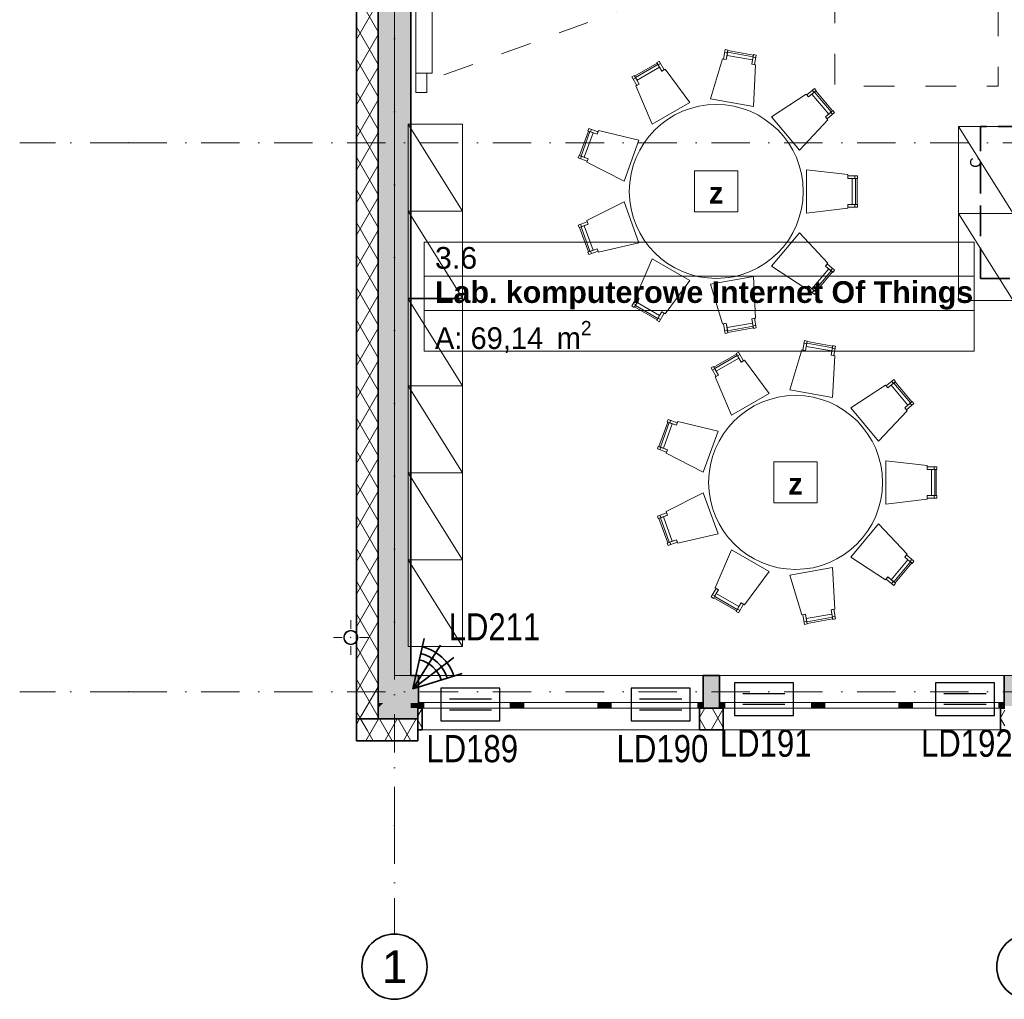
# Model space of a CAD drawing. Header units: millimetres. Extents: x -148444 to 51443, y -4810 to 453290.
# Tile 247 of 256: x 6290 to 15348, y 142898 to 151908. Entities that reach past the tile are written whole.
import ezdxf

# ---------------------------------------------------------------- set-up
doc = ezdxf.new("R2010")
doc.units = ezdxf.units.MM
for name, pattern in [('1', [8, 4, -4]), ('DASHDOTX2', [2, 1, -0.5, 0, -0.5]), ('Krawędzie ukryte', [3.912222, 2.822222, -1.09]), ('Kropki i Kreski', [6.702778, 3.527778, -1.763889, 0, -1.411111]), ('Przerywana', [5.644444, 2.822222, -2.822222])]:
    doc.linetypes.add(name, pattern=pattern)
for name, color, linetype, lineweight in [('!!!SSWiN', 3, 'Continuous', 35), ('!!!SSWiN-opis', 6, 'DASHDOTX2', 18), ('\xa0♦El- odgrom', 30, '1', 35)]:
    doc.layers.add(name, color=color, linetype=linetype, lineweight=lineweight)
for name, color, linetype in [('- A - ocieplenie', 8, 'Continuous'), ('- strefy pomieszczeń', 8, 'Continuous'), ('2D - Ogólne', 8, 'Continuous'), ('2D - Rysunki i Obrazki', 8, 'Continuous'), ('ADT KD', 3, 'Continuous'), ('Instalacje - Went_Klim', 8, 'Continuous'), ('Instalacje - Wod_Kan', 8, 'Continuous'), ('Konstrukcja - Siatka mod', 8, 'Continuous'), ('Konstrukcja - Stropy', 8, 'Continuous'), ('Konstrukcja - Słupy', 8, 'Continuous'), ('Konstrukcja - Ściany zewnętrzne', 8, 'Continuous'), ('Okna Archicada', 8, 'Continuous'), ('Wnętrze - Umeblowanie', 8, 'Continuous')]:
    doc.layers.add(name, color=color, linetype=linetype)
doc.styles.add('GENERATED_STYLE_1', font='ARIALN.TTF')
doc.styles.get("Standard").update_dxf_attribs({"font": 'arial.ttf'})
doc.styles.add('STYL_AUTOMATYCZNY_1', font='arial.ttf')
doc.styles.add('STYL_AUTOMATYCZNY_11', font='txt')
doc.styles.add('STYL_AUTOMATYCZNY_2', font='arial.ttf')
doc.styles.add('STYL_AUTOMATYCZNY_6', font='txt')
doc.styles.add('STYL_AUTOMATYCZNY_8', font='txt')
pattern_1 = [(60, (-220940.59, 434684.62), (-129.90381, 75), []), (120, (-220940.59, 434684.62), (129.90381, 75), [])]

# ---------------------------------------------------------------- blocks, each defined once
blk = doc.blocks.new('Czujka_PIR+AM')
for q in [(82.3, 47.5), (93.6, 16.5), (82.3, -47.5), (93.6, -16.5)]:
    blk.add_line((0, 0), q)
for radius in [79, 54.6, 66.3]:
    blk.add_arc((0, 0), radius, 330, 30)
blk.add_attdef('ADRES', (135.7, -10.4), '', height=22.5)
blk = doc.blocks.new('sswin')
at = {"layer": 'ADT KD', "color": 3}
for p, q in [((542.7, 300.5), (0, 300.5)), ((0, 300.5), (0, 0)), ((542.7, 0), (542.7, 300.5)), ((465, 200.4), (77.7, 200.4)), ((465, 100.2), (77.7, 100.2)), ((0, 0), (542.7, 0))]:
    blk.add_line(p, q, dxfattribs=at)

msp = doc.modelspace()

# ---------------------------------------------------------------- hatches: boundary and pattern name
at = {"layer": '- A - ocieplenie', "linetype": 'Continuous', "lineweight": 15}
h = msp.add_hatch(dxfattribs=at)
h.set_pattern_fill('Izolacja_miękka_0005', color=8, style=0, pattern_type=2)
h.set_pattern_definition(pattern_1)
h.paths.add_polyline_path([(9388, 158656.9), (9388, 145476.9), (9588, 145476.9), (9588, 158656.9)])
at = {"layer": '- A - ocieplenie', "linetype": 'Continuous', "lineweight": 13}
h = msp.add_hatch(dxfattribs=at)
h.set_pattern_fill('Izolacja_miękka_0005', color=8, style=0, pattern_type=2)
h.set_pattern_definition(pattern_1)
h.paths.add_polyline_path([(9953, 145376.9), (9993, 145376.9), (9993, 145576.9), (9953, 145576.9)])
h = msp.add_hatch(dxfattribs=at)
h.set_pattern_fill('Izolacja_miękka_0005', color=8, style=0, pattern_type=2)
h.set_pattern_definition(pattern_1)
h.paths.add_polyline_path([(12543, 145576.9), (12543, 145376.9), (12763, 145376.9), (12763, 145576.9)])
h = msp.add_hatch(dxfattribs=at)
h.set_pattern_fill('Izolacja_miękka_0005', color=8, style=0, pattern_type=2)
h.set_pattern_definition(pattern_1)
h.paths.add_polyline_path([(15313, 145576.9), (15313, 145376.9), (15353, 145376.9), (15353, 145576.9)])
h = msp.add_hatch(dxfattribs=at)
h.set_pattern_fill('Izolacja_miękka_0005', color=8, style=0, pattern_type=2)
h.set_pattern_definition(pattern_1)
h.paths.add_polyline_path([(9588, 145476.9), (9388, 145476.9), (9388, 145276.9)])
h = msp.add_hatch(dxfattribs=at)
h.set_pattern_fill('Izolacja_miękka_0005', color=8, style=0, pattern_type=2)
h.set_pattern_definition(pattern_1)
h.paths.add_polyline_path([(9388, 145276.9), (9953, 145276.9), (9953, 145476.9), (9588, 145476.9)])
at = {"layer": 'Instalacje - Wod_Kan', "linetype": 'Continuous', "lineweight": 13}
h = msp.add_hatch(color=8, dxfattribs=at)
h.paths.add_polyline_path([(9336.4, 146291, 0.414214), (9271.4, 146226, 0.414214), (9336.4, 146161, 0.414214), (9401.4, 146226, 0.414214)])
h.paths.add_polyline_path([(9336.4, 146286, -1), (9336.4, 146166, -1)], flags=0)
at = {"layer": 'Konstrukcja - Słupy', "linetype": 'Continuous', "lineweight": 13}
for points in [[(9588, 145576.9), (9888, 145576.9), (9888, 145624.9), (9636, 145624.9)], [(9588, 145624.9), (9588, 145576.9), (9636, 145624.9)], [(9588, 145576.9), (9588, 145474.9), (9953, 145474.9), (9953, 145576.9), (9888, 145576.9)], [(9888, 145576.9), (9953, 145576.9), (9953, 145624.9), (9888, 145624.9)]]:
    msp.add_hatch(color=8, dxfattribs=at).paths.add_polyline_path(points)
at = {"layer": 'Konstrukcja - Ściany zewnętrzne', "linetype": 'Continuous', "lineweight": 13}
for points in [[(9588, 158356.9), (9588, 145876.9), (9888, 145876.9), (9888, 158356.9)], [(9588, 145876.9), (9588, 145624.9), (9636, 145624.9), (9888, 145876.9)], [(9636, 145624.9), (9888, 145624.9), (9888, 145876.9)], [(9888, 145624.9), (9953, 145624.9), (9953, 145576.9), (9958, 145576.9), (9958, 145876.9), (9888, 145876.9)], [(12578, 145876.9), (12578, 145576.9), (12728, 145576.9), (12728, 145876.9)], [(15728, 145876.9), (15348, 145876.9), (15348, 145576.9), (15353, 145576.9), (15353, 145594.9), (15728, 145594.9)]]:
    msp.add_hatch(color=8, dxfattribs=at).paths.add_polyline_path(points)
at = {"layer": 'Okna Archicada', "linetype": 'Continuous', "lineweight": 13}
for points in [[(9958, 145576.9), (10008, 145576.9), (10008, 145626.9), (9958, 145626.9)], [(10853, 145626.9), (10803, 145626.9), (10803, 145576.9), (10853, 145576.9)], [(10853, 145576.9), (10928, 145576.9), (10928, 145626.9), (10853, 145626.9)], [(11683, 145626.9), (11608, 145626.9), (11608, 145576.9), (11683, 145576.9)], [(11683, 145576.9), (11733, 145576.9), (11733, 145626.9), (11683, 145626.9)], [(12578, 145626.9), (12528, 145626.9), (12528, 145576.9), (12578, 145576.9)], [(12728, 145576.9), (12778, 145576.9), (12778, 145626.9), (12728, 145626.9)], [(13623, 145626.9), (13573, 145626.9), (13573, 145576.9), (13623, 145576.9)], [(13623, 145576.9), (13698, 145576.9), (13698, 145626.9), (13623, 145626.9)], [(14453, 145626.9), (14378, 145626.9), (14378, 145576.9), (14453, 145576.9)], [(14453, 145576.9), (14503, 145576.9), (14503, 145626.9), (14453, 145626.9)], [(15348, 145626.9), (15298, 145626.9), (15298, 145576.9), (15348, 145576.9)]]:
    msp.add_hatch(color=8, dxfattribs=at).paths.add_polyline_path(points)

# ---------------------------------------------------------------- linework, layer by layer
at = {"layer": '- A - ocieplenie', "color": 8, "linetype": 'Continuous', "lineweight": 35, "ltscale": 100}
for p, q in [((9993, 145576.9), (9993, 145526.9)), ((12543, 145576.9), (12543, 145526.9)), ((12763, 145576.9), (12763, 145526.9)), ((15313, 145576.9), (15313, 145526.9)), ((9388, 145476.9), (9588, 145476.9)), ((9388, 145476.9), (9588, 145476.9)), ((9993, 145526.9), (9993, 145376.9)), ((12543, 145526.9), (12543, 145376.9)), ((12763, 145526.9), (12763, 145376.9)), ((15313, 145526.9), (15313, 145376.9))]:
    msp.add_line(p, q, dxfattribs=at)
at = {"layer": '- A - ocieplenie', "color": 8, "linetype": 'Continuous', "lineweight": 35, "ltscale": 100, "flags": 128}
for points in [[(9388, 158656.9), (9388, 145476.9)], [(9588, 145476.9), (9588, 158656.9)], [(9993, 145576.9), (9953, 145576.9)], [(9953, 145576.9), (9953, 145376.9)], [(12763, 145576.9), (12543, 145576.9)], [(15353, 145576.9), (15313, 145576.9)], [(9388, 145276.9), (9388, 145476.9)], [(9953, 145476.9), (9588, 145476.9)], [(9953, 145476.9), (9953, 145276.9)], [(9953, 145376.9), (9993, 145376.9)], [(12543, 145376.9), (12763, 145376.9)], [(15313, 145376.9), (15353, 145376.9)], [(9388, 145276.9), (9953, 145276.9)]]:
    msp.add_lwpolyline(points, dxfattribs=at)
at = {"layer": '- strefy pomieszczeń', "color": 8, "linetype": 'Continuous', "lineweight": 13, "ltscale": 100}
for p, q in [((10010.5, 149863.2), (15071.7, 149863.2)), ((10010.5, 149548.9), (10010.5, 149863.2)), ((15071.7, 149863.2), (15071.7, 149548.9)), ((15071.7, 149548.9), (10010.5, 149548.9)), ((10010.5, 149548.9), (15071.7, 149548.9)), ((10010.5, 149234.6), (10010.5, 149548.9)), ((15071.7, 149548.9), (15071.7, 149234.6)), ((15071.7, 149234.6), (10010.5, 149234.6)), ((10010.5, 149234.6), (15071.7, 149234.6)), ((10010.5, 148858.2), (10010.5, 149234.6)), ((15071.7, 149234.6), (15071.7, 148858.2)), ((15071.7, 148858.2), (10010.5, 148858.2))]:
    msp.add_line(p, q, dxfattribs=at)
at = {"layer": '2D - Ogólne', "color": 8, "linetype": 'Przerywana', "lineweight": 13, "ltscale": 100, "flags": 128}
msp.add_lwpolyline([(13790.4, 152797.8), (15290.4, 152797.8), (15290.4, 151297.8), (13790.4, 151297.8)], close=True, dxfattribs=at)
at = {"layer": '2D - Rysunki i Obrazki', "color": 8, "linetype": 'Continuous', "lineweight": 13, "ltscale": 100}
for p, q in [((12898.2, 150516.7), (12498.2, 150516.7)), ((12498.2, 150516.7), (12498.2, 150140.3)), ((12898.2, 150140.3), (12898.2, 150516.7)), ((12498.2, 150140.3), (12898.2, 150140.3)), ((13627.5, 147840.1), (13227.5, 147840.1)), ((13227.5, 147840.1), (13227.5, 147463.7)), ((13627.5, 147463.7), (13627.5, 147840.1)), ((13227.5, 147463.7), (13627.5, 147463.7))]:
    msp.add_line(p, q, dxfattribs=at)
at = {"layer": 'Instalacje - Went_Klim', "color": 8, "linetype": 'Krawędzie ukryte', "lineweight": 35, "ltscale": 100, "flags": 128}
msp.add_lwpolyline([(15128, 149526.9), (15128, 150926.9), (15428, 150926.9), (15428, 149526.9)], close=True, dxfattribs=at)
at = {"layer": 'Instalacje - Wod_Kan', "color": 8, "linetype": 'Continuous', "lineweight": 0, "ltscale": 100}
for p, q in [((9336.4, 146306), (9336.4, 146386)), ((9256.4, 146226), (9176.4, 146226)), ((9416.4, 146226), (9496.4, 146226)), ((9336.4, 146146), (9336.4, 146066))]:
    msp.add_line(p, q, dxfattribs=at)
at = {"layer": 'Instalacje - Wod_Kan', "color": 8, "linetype": 'Continuous', "lineweight": 20, "ltscale": 100, "flags": 128}
for points in [[(9336.4, 146291, 0.414214), (9271.4, 146226, 0.414214), (9336.4, 146161, 0.414214), (9401.4, 146226, 0.414214)], [(9336.4, 146286, -1), (9336.4, 146166, -1)]]:
    msp.add_lwpolyline(points, format="xyb", close=True, dxfattribs=at)
at = {"layer": 'Instalacje - Wod_Kan', "color": 8, "linetype": 'Continuous', "lineweight": 0, "ltscale": 100}
msp.add_point((9336.4, 146226), dxfattribs=at)
at = {"layer": 'Konstrukcja - Siatka mod', "color": 8, "linetype": 'Kropki i Kreski', "lineweight": 13, "ltscale": 100}
for p, q in [((9738, 144498), (9738, 161462.8)), ((7290.5, 150776.9), (6290.5, 150776.9)), ((7290.5, 150776.9), (36735, 150776.9)), ((7290.5, 145726.9), (6290.5, 145726.9)), ((7290.5, 145726.9), (36735, 145726.9)), ((9738, 144498), (9738, 143498))]:
    msp.add_line(p, q, dxfattribs=at)
at = {"layer": 'Konstrukcja - Siatka mod', "color": 8, "linetype": 'Continuous', "lineweight": 35, "ltscale": 100}
for centre in [(9738, 143198), (15578, 143198)]:
    msp.add_circle(centre, 300, dxfattribs=at)
at = {"layer": 'Konstrukcja - Siatka mod', "color": 8, "linetype": 'Kropki i Kreski', "lineweight": 13, "ltscale": 100}
for p in [(7290.5, 150776.9), (7290.5, 150776.9), (7290.5, 145726.9), (7290.5, 145726.9), (9738, 144498), (9738, 144498)]:
    msp.add_point(p, dxfattribs=at)
at = {"layer": 'Konstrukcja - Stropy', "color": 8, "linetype": 'Continuous', "lineweight": 13, "ltscale": 100, "flags": 128}
msp.add_lwpolyline([(21408, 150926.9), (24708, 150926.9), (24708, 145876.9), (36778, 145876.9), (36778, 158356.9), (9738, 158356.9), (9738, 145876.9), (21408, 145876.9)], close=True, dxfattribs=at)
at = {"layer": 'Konstrukcja - Słupy', "color": 8, "linetype": 'Continuous', "lineweight": 13, "ltscale": 100, "flags": 128}
for points in [[(9588, 145624.9), (9588, 145576.9)], [(9588, 145576.9), (9588, 145474.9), (9953, 145474.9), (9953, 145576.9)]]:
    msp.add_lwpolyline(points, dxfattribs=at)
at = {"layer": 'Konstrukcja - Ściany zewnętrzne', "color": 8, "linetype": 'Continuous', "lineweight": 35, "ltscale": 100}
for p, q in [((9958, 145626.9), (9958, 145876.9)), ((12578, 145626.9), (12578, 145876.9)), ((12728, 145626.9), (12728, 145876.9)), ((15348, 145626.9), (15348, 145876.9)), ((9958, 145576.9), (9958, 145626.9)), ((12578, 145576.9), (12578, 145626.9)), ((12728, 145576.9), (12728, 145626.9)), ((15348, 145576.9), (15348, 145626.9))]:
    msp.add_line(p, q, dxfattribs=at)
at = {"layer": 'Konstrukcja - Ściany zewnętrzne', "color": 8, "linetype": 'Continuous', "lineweight": 35, "ltscale": 100, "flags": 128}
for points in [[(9588, 158656.9), (9588, 145624.9)], [(9888, 145876.9), (9888, 158356.9)], [(9958, 145876.9), (9888, 145876.9)], [(12728, 145876.9), (12578, 145876.9)], [(9953, 145576.9), (9958, 145576.9)], [(12578, 145576.9), (12728, 145576.9)]]:
    msp.add_lwpolyline(points, dxfattribs=at)
at = {"layer": 'Okna Archicada', "color": 8, "linetype": 'Continuous', "lineweight": 13, "ltscale": 100}
for p, q in [((12578, 145876.9), (9958, 145876.9)), ((15348, 145876.9), (12728, 145876.9)), ((10008, 145626.9), (9958, 145626.9)), ((12578, 145576.9), (9958, 145576.9)), ((9958, 145576.9), (10008, 145576.9)), ((9993, 145576.9), (12543, 145576.9)), ((10008, 145576.9), (10008, 145626.9)), ((10803, 145626.9), (10008, 145626.9)), ((10008, 145576.9), (10803, 145576.9)), ((10853, 145626.9), (10803, 145626.9)), ((10803, 145626.9), (10803, 145576.9)), ((10803, 145576.9), (10853, 145576.9)), ((10928, 145626.9), (10853, 145626.9)), ((10853, 145576.9), (10928, 145576.9)), ((10928, 145576.9), (10928, 145626.9)), ((11608, 145626.9), (10928, 145626.9)), ((10928, 145576.9), (11608, 145576.9)), ((11683, 145626.9), (11608, 145626.9)), ((11608, 145626.9), (11608, 145576.9)), ((11608, 145576.9), (11683, 145576.9)), ((11733, 145626.9), (11683, 145626.9)), ((11683, 145576.9), (11733, 145576.9)), ((11733, 145576.9), (11733, 145626.9)), ((12528, 145626.9), (11733, 145626.9)), ((11733, 145576.9), (12528, 145576.9)), ((12578, 145626.9), (12528, 145626.9)), ((12528, 145626.9), (12528, 145576.9)), ((12528, 145576.9), (12578, 145576.9)), ((12778, 145626.9), (12728, 145626.9)), ((15348, 145576.9), (12728, 145576.9)), ((12728, 145576.9), (12778, 145576.9)), ((12763, 145576.9), (15313, 145576.9)), ((12778, 145576.9), (12778, 145626.9)), ((13573, 145626.9), (12778, 145626.9)), ((12778, 145576.9), (13573, 145576.9)), ((13623, 145626.9), (13573, 145626.9)), ((13573, 145626.9), (13573, 145576.9)), ((13573, 145576.9), (13623, 145576.9)), ((13698, 145626.9), (13623, 145626.9)), ((13623, 145576.9), (13698, 145576.9)), ((13698, 145576.9), (13698, 145626.9)), ((14378, 145626.9), (13698, 145626.9)), ((13698, 145576.9), (14378, 145576.9)), ((14453, 145626.9), (14378, 145626.9)), ((14378, 145626.9), (14378, 145576.9)), ((14378, 145576.9), (14453, 145576.9)), ((14503, 145626.9), (14453, 145626.9)), ((14453, 145576.9), (14503, 145576.9)), ((14503, 145576.9), (14503, 145626.9)), ((15298, 145626.9), (14503, 145626.9)), ((14503, 145576.9), (15298, 145576.9)), ((15348, 145626.9), (15298, 145626.9)), ((15298, 145626.9), (15298, 145576.9)), ((15298, 145576.9), (15348, 145576.9)), ((9993, 145376.9), (12543, 145376.9)), ((12763, 145376.9), (15313, 145376.9))]:
    msp.add_line(p, q, dxfattribs=at)
at = {"layer": 'Okna Archicada', "color": 8, "linetype": 'Continuous', "lineweight": 35, "ltscale": 100}
for p, q in [((9958, 145626.9), (9958, 145876.9)), ((12578, 145626.9), (12578, 145876.9)), ((12728, 145626.9), (12728, 145876.9)), ((15348, 145626.9), (15348, 145876.9)), ((9958, 145576.9), (9958, 145626.9)), ((9958, 145576.9), (9958, 145626.9)), ((9993, 145576.9), (9993, 145526.9)), ((12543, 145576.9), (12543, 145526.9)), ((12578, 145576.9), (12578, 145626.9)), ((12578, 145576.9), (12578, 145626.9)), ((12728, 145576.9), (12728, 145626.9)), ((12728, 145576.9), (12728, 145626.9)), ((12763, 145576.9), (12763, 145526.9)), ((15313, 145576.9), (15313, 145526.9)), ((15348, 145576.9), (15348, 145626.9)), ((15348, 145576.9), (15348, 145626.9)), ((9993, 145526.9), (9993, 145376.9)), ((12543, 145526.9), (12543, 145376.9)), ((12763, 145526.9), (12763, 145376.9)), ((15313, 145526.9), (15313, 145376.9))]:
    msp.add_line(p, q, dxfattribs=at)
at = {"layer": 'Wnętrze - Umeblowanie', "color": 8, "linetype": 'Przerywana', "lineweight": 13, "ltscale": 100}
msp.add_line((10192.3, 151400.6), (12939.8, 152400.6), dxfattribs=at)
at = {"layer": 'Wnętrze - Umeblowanie', "color": 8, "linetype": 'Continuous', "lineweight": 13, "ltscale": 100}
for p, q in [((12777.1, 151609.2), (12801.7, 151604.9)), ((12802.6, 151609.8), (13038.3, 151568.3)), ((13062.1, 151559), (13037.4, 151563.3)), ((11954.5, 151377.2), (12161.8, 151496.8)), ((12186, 151505), (12164.3, 151492.5)), ((11935.4, 151360.3), (11957, 151372.8)), ((13581.9, 151258.9), (13597.9, 151239.7)), ((13601.8, 151242.9), (13755.6, 151059.6)), ((13767.9, 151037.2), (13751.8, 151056.4)), ((9862.7, 150948.3), (10362.7, 150148.3)), ((11549.5, 150900.5), (11541, 150877)), ((14928, 150926.9), (15428, 150126.9)), ((11454.4, 150653.8), (11536.3, 150878.7)), ((11450.6, 150628.6), (11459.1, 150652.1)), ((13973.2, 150473.2), (13973.2, 150448.2)), ((13978.2, 150448.2), (13978.2, 150208.8)), ((13973.2, 150183.8), (13973.2, 150208.8)), ((10362.7, 150148.3), (9862.7, 150148.3)), ((9862.7, 150148.3), (10362.7, 149348.3)), ((15428, 150126.9), (14928, 150126.9)), ((14928, 150126.9), (15428, 149326.9)), ((11450.6, 150028.4), (11459.1, 150004.9)), ((11536.3, 149778.2), (11454.4, 150003.2)), ((11549.5, 149756.4), (11541, 149779.9)), ((13755.6, 149597.4), (13601.8, 149414)), ((13767.9, 149619.8), (13751.8, 149600.6)), ((13581.9, 149398.1), (13597.9, 149417.2)), ((9862.7, 149341.6), (10362.7, 148541.6)), ((11935.4, 149296.7), (11957, 149284.2)), ((12161.8, 149160.1), (11954.5, 149279.8)), ((12186, 149152), (12164.3, 149164.5)), ((13038.3, 149088.7), (12802.6, 149047.2)), ((13062.1, 149098), (13037.4, 149093.6)), ((12777.1, 149047.7), (12801.7, 149052.1)), ((13506.4, 148932.6), (13531.1, 148928.3)), ((13531.9, 148933.2), (13767.7, 148891.7)), ((12683.9, 148700.6), (12891.2, 148820.2)), ((12915.3, 148828.4), (12893.7, 148815.9)), ((13791.4, 148882.4), (13766.8, 148886.7)), ((12664.7, 148683.7), (12686.4, 148696.2)), ((14311.2, 148582.3), (14327.3, 148563.1)), ((14331.1, 148566.3), (14485, 148383)), ((10362.7, 148541.6), (9862.7, 148541.6)), ((9862.7, 148541.6), (10362.7, 147741.6)), ((14497.2, 148360.6), (14481.2, 148379.8)), ((12183.8, 147977.2), (12265.7, 148202.2)), ((12278.9, 148223.9), (12270.4, 148200.4)), ((12179.9, 147952), (12188.5, 147975.5)), ((9862.7, 147741.6), (10362.7, 146941.6)), ((14702.5, 147796.6), (14702.5, 147771.6)), ((14707.5, 147771.6), (14707.5, 147532.2)), ((14702.5, 147507.2), (14702.5, 147532.2)), ((12179.9, 147351.8), (12188.5, 147328.3)), ((12265.7, 147101.6), (12183.8, 147326.6)), ((12278.9, 147079.9), (12270.4, 147103.3)), ((10362.7, 146941.6), (9862.7, 146941.6)), ((9862.7, 146941.6), (10362.7, 146141.6)), ((14485, 146920.8), (14331.1, 146737.4)), ((14497.2, 146943.2), (14481.2, 146924)), ((14311.2, 146721.5), (14327.3, 146740.6)), ((12664.7, 146620.1), (12686.4, 146607.6)), ((12891.2, 146483.5), (12683.9, 146603.2)), ((12915.3, 146475.4), (12893.7, 146487.9)), ((13506.4, 146371.1), (13531.1, 146375.5)), ((13767.7, 146412.1), (13531.9, 146370.6)), ((13791.4, 146421.4), (13766.8, 146417))]:
    msp.add_line(p, q, dxfattribs=at)
at = {"layer": 'Wnętrze - Umeblowanie', "color": 8, "linetype": 'Continuous', "lineweight": 13, "ltscale": 100, "flags": 128}
for points in [[(10085.9, 151417.3), (10085.9, 153347.3), (9935.9, 153347.3), (9935.9, 151417.3)], [(12765.8, 151545.2), (12790.4, 151540.9), (12806, 151629.5), (12781.4, 151633.9)], [(12797.4, 151580.3), (13033.1, 151538.7), (13040.9, 151583), (12805.2, 151624.6)], [(12645.3, 151180.6), (13039.3, 151111.1), (13060.7, 151493.2), (13026.2, 151499.3), (13033.1, 151538.7), (12797.4, 151580.3), (12790.4, 151540.9), (12755.9, 151547)], [(13050.8, 151495), (13026.2, 151499.3), (13041.8, 151588), (13066.4, 151583.6)], [(11969.5, 151351.2), (12176.8, 151470.9), (12154.3, 151509.8), (11947, 151390.1)], [(12110, 150947.3), (12456.4, 151147.3), (12227.2, 151453.8), (12196.8, 151436.2), (12176.8, 151470.9), (11969.5, 151351.2), (11989.5, 151316.5), (11959.1, 151299)], [(12218.5, 151448.7), (12196.8, 151436.2), (12151.8, 151514.2), (12173.5, 151526.7)], [(9935.9, 151417.3), (9935.9, 151237.3), (10035.9, 151237.3), (10035.9, 151417.3)], [(11967.9, 151304), (11989.5, 151316.5), (11944.5, 151394.5), (11922.9, 151382)], [(13532.1, 151217.1), (13548.1, 151198), (13617.1, 151255.8), (13601, 151275)], [(13205.4, 151015.2), (13462.5, 150708.8), (13724.6, 150987.7), (13702, 151014.6), (13732.7, 151040.3), (13578.8, 151223.7), (13548.1, 151198), (13525.6, 151224.8)], [(13578.8, 151223.7), (13732.7, 151040.3), (13767.1, 151069.2), (13613.3, 151252.6)], [(13718.1, 150995.4), (13702, 151014.6), (13771, 151072.4), (13787, 151053.3)], [(10362.7, 149348.3), (10362.7, 150948.3), (9862.7, 150948.3), (9862.7, 149348.3)], [(11610.6, 150878.3), (11602.1, 150854.8), (11517.5, 150885.6), (11526.1, 150909.1)], [(15428, 149326.9), (15428, 150926.9), (14928, 150926.9), (14928, 149326.9)], [(11482.6, 150643.5), (11564.5, 150868.5), (11522.2, 150883.9), (11440.3, 150658.9)], [(11849.8, 150424.4), (11986.6, 150800.3), (11614.1, 150887.8), (11602.1, 150854.8), (11564.5, 150868.5), (11482.6, 150643.5), (11520.2, 150629.9), (11508.2, 150596.9)], [(11511.7, 150606.4), (11520.2, 150629.9), (11435.6, 150660.6), (11427.1, 150637.1)], [(13528.2, 150528.5), (13528.2, 150128.5), (13908.2, 150173.7), (13908.2, 150208.8), (13948.2, 150208.8), (13948.2, 150448.2), (13908.2, 150448.2), (13908.2, 150483.3)], [(13908.2, 150473.2), (13908.2, 150448.2), (13998.2, 150448.2), (13998.2, 150473.2)], [(13948.2, 150448.2), (13948.2, 150208.8), (13993.2, 150208.8), (13993.2, 150448.2)], [(11986.6, 149856.7), (11849.8, 150232.6), (11508.2, 150060.1), (11520.2, 150027.1), (11482.6, 150013.4), (11564.5, 149788.5), (11602.1, 149802.2), (11614.1, 149769.2)], [(13908.2, 150183.8), (13908.2, 150208.8), (13998.2, 150208.8), (13998.2, 150183.8)], [(11511.7, 150050.6), (11520.2, 150027.1), (11435.6, 149996.3), (11427.1, 150019.8)], [(11564.5, 149788.5), (11482.6, 150013.4), (11440.3, 149998), (11522.2, 149773.1)], [(13462.5, 149948.2), (13205.4, 149641.8), (13525.6, 149432.2), (13548.1, 149459), (13578.8, 149433.3), (13732.7, 149616.7), (13702, 149642.4), (13724.6, 149669.3)], [(11610.6, 149778.7), (11602.1, 149802.2), (11517.5, 149771.4), (11526.1, 149747.9)], [(12456.4, 149509.7), (12110, 149709.7), (11959.1, 149358), (11989.5, 149340.4), (11969.5, 149305.8), (12176.8, 149186.1), (12196.8, 149220.8), (12227.2, 149203.2)], [(13718.1, 149661.6), (13702, 149642.4), (13771, 149584.6), (13787, 149603.7)], [(13039.3, 149545.8), (12645.3, 149476.4), (12755.9, 149110), (12790.4, 149116.1), (12797.4, 149076.7), (13033.1, 149118.3), (13026.2, 149157.7), (13060.7, 149163.7)], [(13732.7, 149616.7), (13578.8, 149433.3), (13613.3, 149404.4), (13767.1, 149587.8)], [(13532.1, 149439.9), (13548.1, 149459), (13617.1, 149401.2), (13601, 149382)], [(10362.7, 147741.6), (10362.7, 149341.6), (9862.7, 149341.6), (9862.7, 147741.6)], [(11967.9, 149352.9), (11989.5, 149340.4), (11944.5, 149262.5), (11922.9, 149275)], [(12176.8, 149186.1), (11969.5, 149305.8), (11947, 149266.8), (12154.3, 149147.1)], [(12218.5, 149208.3), (12196.8, 149220.8), (12151.8, 149142.8), (12173.5, 149130.3)], [(12765.8, 149111.7), (12790.4, 149116.1), (12806, 149027.5), (12781.4, 149023.1)], [(13033.1, 149118.3), (12797.4, 149076.7), (12805.2, 149032.4), (13040.9, 149073.9)], [(13050.8, 149162), (13026.2, 149157.7), (13041.8, 149069), (13066.4, 149073.4)], [(13495.2, 148868.6), (13519.8, 148864.3), (13535.4, 148952.9), (13510.8, 148957.3)], [(13526.7, 148903.7), (13762.5, 148862.1), (13770.3, 148906.4), (13534.5, 148948)], [(13780.1, 148818.4), (13755.5, 148822.7), (13771.1, 148911.4), (13795.8, 148907)], [(12698.9, 148674.6), (12906.2, 148794.3), (12883.7, 148833.2), (12676.4, 148713.5)], [(12947.8, 148772.1), (12926.2, 148759.6), (12881.2, 148837.6), (12902.8, 148850.1)], [(13374.7, 148504), (13768.6, 148434.6), (13790.1, 148816.6), (13755.5, 148822.7), (13762.5, 148862.1), (13526.7, 148903.7), (13519.8, 148864.3), (13485.2, 148870.4)], [(12839.3, 148270.7), (13185.7, 148470.7), (12956.6, 148777.2), (12926.2, 148759.6), (12906.2, 148794.3), (12698.9, 148674.6), (12718.9, 148639.9), (12688.5, 148622.4)], [(12697.2, 148627.4), (12718.9, 148639.9), (12673.9, 148717.9), (12652.2, 148705.4)], [(13934.8, 148338.6), (14191.9, 148032.2), (14453.9, 148311.1), (14431.4, 148338), (14462, 148363.7), (14308.1, 148547.1), (14277.5, 148521.4), (14255, 148548.2)], [(14261.4, 148540.5), (14277.5, 148521.4), (14346.5, 148579.2), (14330.4, 148598.4)], [(14308.1, 148547.1), (14462, 148363.7), (14496.5, 148392.6), (14342.6, 148576)], [(14447.4, 148318.8), (14431.4, 148338), (14500.3, 148395.8), (14516.4, 148376.7)], [(12212, 147966.9), (12293.9, 148191.9), (12251.6, 148207.3), (12169.7, 147982.3)], [(12579.2, 147747.8), (12716, 148123.7), (12343.4, 148211.2), (12331.4, 148178.2), (12293.9, 148191.9), (12212, 147966.9), (12249.6, 147953.3), (12237.6, 147920.3)], [(12340, 148201.7), (12331.4, 148178.2), (12246.9, 148209), (12255.4, 148232.5)], [(12241, 147929.8), (12249.6, 147953.3), (12165, 147984), (12156.4, 147960.6)], [(14257.5, 147851.9), (14257.5, 147451.9), (14637.5, 147497.1), (14637.5, 147532.2), (14677.5, 147532.2), (14677.5, 147771.6), (14637.5, 147771.6), (14637.5, 147806.7)], [(10362.7, 146141.6), (10362.7, 147741.6), (9862.7, 147741.6), (9862.7, 146141.6)], [(14637.5, 147796.6), (14637.5, 147771.6), (14727.5, 147771.6), (14727.5, 147796.6)], [(14677.5, 147771.6), (14677.5, 147532.2), (14722.5, 147532.2), (14722.5, 147771.6)], [(12716, 147180.1), (12579.2, 147556), (12237.6, 147383.5), (12249.6, 147350.5), (12212, 147336.8), (12293.9, 147111.9), (12331.4, 147125.6), (12343.4, 147092.6)], [(14637.5, 147507.2), (14637.5, 147532.2), (14727.5, 147532.2), (14727.5, 147507.2)], [(12241, 147374), (12249.6, 147350.5), (12165, 147319.7), (12156.4, 147343.2)], [(12293.9, 147111.9), (12212, 147336.8), (12169.7, 147321.4), (12251.6, 147096.5)], [(14191.9, 147271.6), (13934.8, 146965.2), (14255, 146755.6), (14277.5, 146782.4), (14308.1, 146756.7), (14462, 146940.1), (14431.4, 146965.8), (14453.9, 146992.7)], [(12340, 147102.1), (12331.4, 147125.6), (12246.9, 147094.8), (12255.4, 147071.3)], [(13185.7, 146833.1), (12839.3, 147033.1), (12688.5, 146681.4), (12718.9, 146663.8), (12698.9, 146629.2), (12906.2, 146509.5), (12926.2, 146544.2), (12956.6, 146526.6)], [(14462, 146940.1), (14308.1, 146756.7), (14342.6, 146727.8), (14496.5, 146911.2)], [(14447.4, 146985), (14431.4, 146965.8), (14500.3, 146908), (14516.4, 146927.1)], [(13768.6, 146869.2), (13374.7, 146799.8), (13485.2, 146433.4), (13519.8, 146439.5), (13526.7, 146400.1), (13762.5, 146441.7), (13755.5, 146481.1), (13790.1, 146487.1)], [(14261.4, 146763.3), (14277.5, 146782.4), (14346.5, 146724.6), (14330.4, 146705.4)], [(12697.2, 146676.3), (12718.9, 146663.8), (12673.9, 146585.9), (12652.2, 146598.4)], [(12906.2, 146509.5), (12698.9, 146629.2), (12676.4, 146590.2), (12883.7, 146470.5)], [(12947.8, 146531.7), (12926.2, 146544.2), (12881.2, 146466.2), (12902.8, 146453.7)], [(13780.1, 146485.4), (13755.5, 146481.1), (13771.1, 146392.4), (13795.8, 146396.8)], [(13495.2, 146435.1), (13519.8, 146439.5), (13535.4, 146350.9), (13510.8, 146346.5)], [(13762.5, 146441.7), (13526.7, 146400.1), (13534.5, 146355.8), (13770.3, 146397.3)]]:
    msp.add_lwpolyline(points, close=True, dxfattribs=at)
for points in [[(11898.2, 150328.5, 1), (13498.2, 150328.5, 1)], [(12627.5, 147651.9, 1), (14227.5, 147651.9, 1)]]:
    msp.add_lwpolyline(points, format="xyb", close=True, dxfattribs=at)

# ---------------------------------------------------------------- block references
at = {"layer": '!!!SSWiN', "xscale": 4.999999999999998, "yscale": 5, "zscale": 5, "rotation": 47.30828988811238}
msp.add_blockref('Czujka_PIR+AM', (9906.3, 145754.6), dxfattribs=at)
at = {"layer": '\xa0♦El- odgrom'}
for p in [(10165.1, 145458.4), (11915.1, 145458.4), (12865.1, 145508.4), (14715.1, 145508.4)]:
    msp.add_blockref('sswin', p, dxfattribs=at)

# ---------------------------------------------------------------- texts
at = {"layer": '!!!SSWiN-opis', "linetype": 'Continuous', "char_height": 250, "width": 152.632, "attachment_point": 2, "line_spacing_factor": 0.7, "style": 'GENERATED_STYLE_1'}
for s, insert in [('\\fArial Narrow|b0|i0;\\A1;LD211', (10658, 146448.8)), ('\\fArial Narrow|b0|i0;\\A1;LD191', (13153.3, 145378.8)), ('\\fArial Narrow|b0|i0;\\A1;LD192', (15003.3, 145378.8)), ('\\fArial Narrow|b0|i0;\\A1;LD189', (10453.3, 145328.8)), ('\\fArial Narrow|b0|i0;\\A1;LD190', (12203.3, 145328.8))]:
    msp.add_mtext(s, dxfattribs=dict(at, insert=insert))
at = {"layer": '- strefy pomieszczeń', "color": 8, "linetype": 'Continuous', "lineweight": 13, "char_height": 200, "attachment_point": 1}
for s, insert, style in [('\\A1;{\\pql;\\pt0,100;\\fArial|b0|i0|c238|p0;\\W1.000000;3.6\\fArial|b0|i0|c238|p0;\\W1.000000;\\A1{\\H.66x;\\S^  ;}\\fArial|b0|i0|c238|p0;\\W1.000000;\\fArial|b0|i0|c238|p0;\\W1.000000;\\A1{\\H.66x;\\S^  ;}}', (10110.5, 149817.5), 'STYL_AUTOMATYCZNY_1'), ('\\A1;{\\pql;\\pt0,100;\\fArial|b1|i0|c238|p0;\\W1.000000;Lab. komputerowe Internet Of Things\\fArial|b1|i0|c238|p0;\\W1.000000;\\A1{\\H.66x;\\S^  ;}\\fArial|b1|i0|c238|p0;\\W1.000000;\\fArial|b1|i0|c238|p0;\\W1.000000;\\A1{\\H.66x;\\S^  ;}}', (10110.5, 149503.2), 'STYL_AUTOMATYCZNY_2'), ('\\A1;{\\pql;\\pt0,500;\\fGeneva CE|b0|i0|c0|p0;\\W1.000000;A: 69,14\\fGeneva CE|b0|i0|c0|p0;\\W1.000000;\\A1{\\H.66x;\\S^  ;}\\fGeneva CE|b0|i0|c0|p0;\\W1.000000; m\\fGeneva CE|b0|i0|c0|p0;\\W1.000000;\\A1{\\H.66x;\\S2^  ;}}', (10110.5, 149137.7), 'STYL_AUTOMATYCZNY_6')]:
    msp.add_mtext(s, dxfattribs=dict(at, insert=insert, style=style))
at = {"layer": '2D - Rysunki i Obrazki', "color": 8, "linetype": 'Continuous', "lineweight": 35, "insert": (15133.1, 150594.3), "char_height": 98.407, "attachment_point": 8, "rotation": 90, "style": 'STYL_AUTOMATYCZNY_8'}
msp.add_mtext('\\A1;{\\pqc;\\fF1|b0|i0|c0|p0;\\W1.000000;C}', dxfattribs=at)
at = {"layer": '2D - Rysunki i Obrazki', "color": 8, "linetype": 'Continuous', "lineweight": 35, "char_height": 200, "attachment_point": 8, "style": 'STYL_AUTOMATYCZNY_11'}
for insert in [(12698.2, 150216.7), (13427.5, 147540.1)]:
    msp.add_mtext('\\A1;{\\pqc;\\fF1|b1|i0|c0|p0;\\W1.000000;z}', dxfattribs=dict(at, insert=insert))
at = {"layer": 'Konstrukcja - Siatka mod', "color": 8, "linetype": 'Continuous', "lineweight": 13, "insert": (9623.6, 143348), "char_height": 300, "attachment_point": 1, "style": 'STYL_AUTOMATYCZNY_1'}
msp.add_mtext('\\A1;{\\pql;\\pt0;\\fArial|b0|i0|c238|p0;\\W1.000000;1}', dxfattribs=at)

doc.saveas('drawing.dxf')
